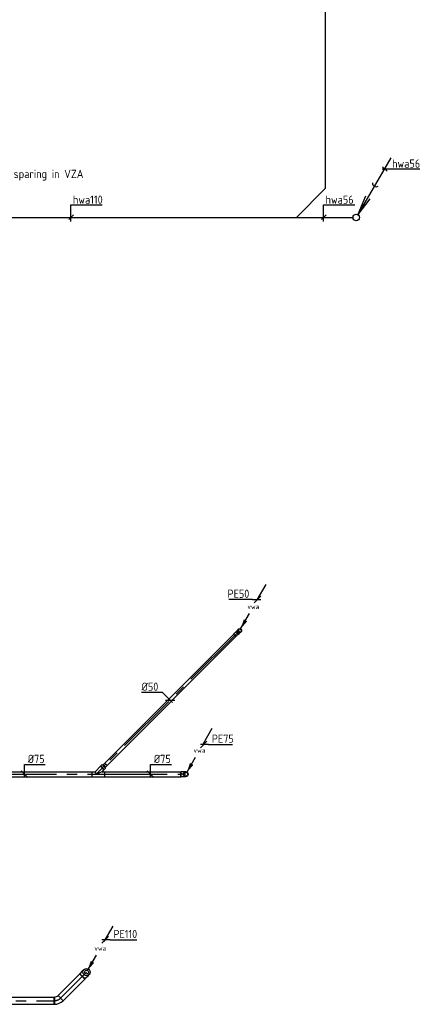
# Model space of a CAD drawing. Header units: millimetres. Extents: x -72565 to 37572, y -100 to 54284.
# Tile 20 of 32: x -26794 to -20590, y 12191 to 27205. Entities that reach past the tile are written whole.
import ezdxf
from ezdxf.enums import TextEntityAlignment as Align

# ---------------------------------------------------------------- set-up
doc = ezdxf.new("R2010")
doc.units = ezdxf.units.MM
doc.header["$LTSCALE"] = 50
doc.linetypes.add('2322109', pattern=[10, 5, -2, 1, -2])
doc.linetypes.add('CENTER2', pattern=[28.575, 19.05, -3.175, 3.175, -3.175])
for name, color, linetype in [('51', 6, 'Continuous'), ('51-LEIDING', 3, 'Continuous'), ('WL521---_D', 112, 'Continuous'), ('WL5232--', 192, 'Continuous'), ('WL524---_D', 192, 'Continuous'), ('WL524---_HARTLIJN', 7, 'Continuous'), ('WM5232--', 2, 'Continuous'), ('WM524---', 2, 'Continuous')]:
    doc.layers.add(name, color=color, linetype=linetype)
doc.styles.add('BURO-018', font='ISO96.shx', dxfattribs={"height": 90})
doc.styles.add('BURO-025', font='ISO96.shx', dxfattribs={"height": 125})
doc.styles.add('ISO', font='ISO.SHX')

# ---------------------------------------------------------------- blocks, each defined once
blk = doc.blocks.new('030')
at = {"layer": '51', "color": 1, "linetype": 'Continuous'}
for p in [(5.25, 9.09), (1.4, 3.22), (2.08, 2.82)]:
    blk.add_line(p, (0.25, 0.43), dxfattribs=at)
blk.add_circle((0, 0), 0.5, dxfattribs=at)
blk.add_arc((3.03, 5.25), 0.567, 178.0725, 301.9275, dxfattribs=at)
blk = doc.blocks.new('LDV3')
at = {"color": 0, "linetype": 'Continuous'}
for p, q in [((4.5, 7.79), (6.75, 11.69)), ((0.25, 0.43), (2.5, 4.33))]:
    blk.add_line(p, q, dxfattribs=at)
blk.add_lwpolyline([(0.25, 0.43, 0, 1, 0), (1.5, 2.6, 1, 1, 0)], format="xyseb", dxfattribs=at)
blk.add_circle((0, 0), 0.5, dxfattribs=at)
at = {"color": 0, "linetype": 'Continuous', "style": 'BURO-018'}
blk.add_attdef('LD_TEXT1', text='', height=1.8, dxfattribs=at).set_placement((3.5, 6.06), align=Align.MIDDLE)
blk = doc.blocks.new('*U164', base_point=(-34616, 18524))
at = {"color": 0, "linetype": 'Continuous'}
for p, q in [((-34691, 18524), (-35054, 18524)), ((-34691, 18524), (-34566, 18524)), ((-34566, 18574), (-34666, 18474))]:
    blk.add_line(p, q, dxfattribs=at)
at = {"color": 0, "linetype": 'Continuous', "style": 'BURO-025'}
blk.add_text('PE50', height=125, dxfattribs=at).set_placement((-34741, 18549), align=Align.RIGHT)
blk = doc.blocks.new('*U172', base_point=(-29618, 17004))
at = {"color": 0, "linetype": 'Continuous'}
for p, q in [((-29568, 17054), (-29668, 16954)), ((-29543, 17004), (-29668, 17004)), ((-29543, 17004), (-29181, 17004))]:
    blk.add_line(p, q, dxfattribs=at)
at = {"color": 0, "linetype": 'Continuous', "style": 'BURO-025'}
blk.add_text('PE75', height=125, dxfattribs=at).set_placement((-29493, 17029))
blk = doc.blocks.new('*U232')
at = {"color": 0, "ltscale": 10}
for p, q in [((-38, 65), (-38, 75)), ((-38, 75), (38, 75)), ((-38, 46), (-38, 65)), ((-38, 29), (-38, 46)), ((-38, 15), (-38, 29)), ((-38, 5), (-38, 15)), ((-38, 0), (-38, 5)), ((38, 65), (38, 75)), ((38, 46), (38, 65)), ((38, 29), (38, 46)), ((38, 15), (38, 29)), ((38, 5), (38, 15)), ((38, 0), (38, 5))]:
    blk.add_line(p, q, dxfattribs=at)
blk.add_circle((0, 0), 37.5, dxfattribs=at)
at = {"layer": 'WL524---_HARTLIJN', "linetype": 'CENTER2'}
blk.add_line((0, 0), (0, 75), dxfattribs=at)
at = {"layer": 'WL524---_D', "color": 1, "linetype": '2322109', "style": 'BURO-018'}
blk.add_attdef('POSNR', text='', height=90, dxfattribs=at).set_placement((0, 0), align=Align.MIDDLE)
blk = doc.blocks.new('*U241')
at = {"color": 0, "ltscale": 10}
for p, q in [((-55, 82), (-55, 95)), ((-55, 95), (55, 95)), ((-55, 58), (-55, 82)), ((-55, 37), (-55, 58)), ((-55, 19), (-55, 37)), ((-55, 6), (-55, 19)), ((-55, 0), (-55, 6)), ((55, 82), (55, 95)), ((55, 58), (55, 82)), ((55, 37), (55, 58)), ((55, 19), (55, 37)), ((55, 6), (55, 19)), ((55, 0), (55, 6))]:
    blk.add_line(p, q, dxfattribs=at)
blk.add_circle((0, 0), 55, dxfattribs=at)
at = {"layer": 'WL524---_HARTLIJN', "linetype": 'CENTER2'}
blk.add_line((0, 0), (0, 95), dxfattribs=at)
at = {"layer": 'WL524---_D', "color": 1, "linetype": '2322109', "style": 'BURO-018'}
blk.add_attdef('POSNR', text='', height=90, dxfattribs=at).set_placement((0, 0), align=Align.MIDDLE)
blk = doc.blocks.new('*U166', base_point=(-33023, 16447))
at = {"color": 0, "linetype": 'Continuous'}
for p, q in [((-32973, 16497), (-33073, 16397)), ((-32948, 16447), (-33073, 16447)), ((-32948, 16447), (-32541, 16447))]:
    blk.add_line(p, q, dxfattribs=at)
at = {"color": 0, "linetype": 'Continuous', "style": 'BURO-025'}
blk.add_text('PE110', height=125, dxfattribs=at).set_placement((-32898, 16472))
blk = doc.blocks.new('*U243')
at = {"color": 0, "ltscale": 10}
for p, q in [((0, 55, 3), (1703, 55, 3)), ((0, -55, 3), (0, 55, 3)), ((1703, 55, 3), (1703, -55, 3)), ((0, -55, 3), (1703, -55, 3))]:
    blk.add_line(p, q, dxfattribs=at)
at = {"layer": 'WL524---_HARTLIJN', "linetype": 'CENTER2'}
blk.add_line((0, 0, 3), (1703, 0, 3), dxfattribs=at)
at = {"layer": 'WL524---_D', "color": 1, "linetype": '2322109', "style": 'BURO-018'}
blk.add_attdef('POSNR', text='', height=90, dxfattribs=at).set_placement((0, 0), align=Align.MIDDLE)
blk = doc.blocks.new('*U244')
at = {"color": 0, "ltscale": 10}
for p, q in [((0, 55), (473, 55)), ((0, -55), (0, 55)), ((473, 55), (473, -55)), ((0, -55), (473, -55))]:
    blk.add_line(p, q, dxfattribs=at)
at = {"layer": 'WL524---_HARTLIJN', "linetype": 'CENTER2'}
blk.add_line((0, 0), (473, 0), dxfattribs=at)
at = {"layer": 'WL524---_D', "color": 1, "linetype": '2322109', "style": 'BURO-018'}
blk.add_attdef('POSNR', text='', height=90, dxfattribs=at).set_placement((0, 0), align=Align.MIDDLE)
blk = doc.blocks.new('*U245')
at = {"color": 0, "ltscale": 10}
blk.add_line((-60, -55, 3), (-60, 55, 3), dxfattribs=at)
for radius, start, end in [(89.9, 270, 315), (200, 271.7204, 313.2796)]:
    blk.add_arc((-60, 145, 3), radius, start, end, dxfattribs=at)
at = {"layer": 'WL524---_HARTLIJN', "linetype": 'CENTER2'}
blk.add_arc((-60, 145, 3), 145, 270, 315, dxfattribs=at)
at = {"layer": 'WL524---_D', "color": 1, "linetype": '2322109', "style": 'BURO-018'}
blk.add_attdef('POSNR', text='', height=90, dxfattribs=at).set_placement((0, 0), align=Align.MIDDLE)
blk = doc.blocks.new('*U298')
at = {"color": 0, "ltscale": 10}
for p, q in [((0, 25), (2784, 25)), ((0, -25), (0, 25)), ((0, -25), (2784, -25))]:
    blk.add_line(p, q, dxfattribs=at)
at = {"layer": 'WL524---_HARTLIJN', "linetype": 'CENTER2'}
blk.add_line((0, 0), (2789, 0), dxfattribs=at)
at = {"layer": 'WL524---_D', "color": 1, "style": 'BURO-018'}
blk.add_attdef('POSNR', text='', height=90, dxfattribs=at).set_placement((0, 0), align=Align.MIDDLE)
blk = doc.blocks.new('*U299')
at = {"layer": 'WM524---', "color": 0, "ltscale": 10}
for p, q in [((-117, 117), (-435, 117)), ((35, -35), (-117, 117)), ((-71, 0), (71, 0))]:
    blk.add_line(p, q, dxfattribs=at)
at = {"layer": 'WM524---', "color": 0, "style": 'BURO-025'}
blk.add_text('%%c50', height=125, dxfattribs=at).set_placement((-435, 142))
blk = doc.blocks.new('*U300')
at = {"color": 0, "ltscale": 10}
for p, q in [((-45, 25), (-31, 25)), ((-45, -25), (-45, 25)), ((-31, 25), (-3, 25)), ((-3, 25), (22, 25)), ((22, 25), (32, 25)), ((-45, -25), (-31, -25)), ((-31, -25), (-3, -25)), ((-3, -25), (22, -25)), ((22, -25), (32, -25))]:
    blk.add_line(p, q, dxfattribs=at)
blk.add_ellipse((32, 0), major_axis=(0, -25), ratio=0.707107, start_param=3.141593, end_param=6.283185, dxfattribs=at)
at = {"layer": 'WL524---_HARTLIJN', "linetype": 'CENTER2'}
blk.add_line((-45, 0), (32, 0), dxfattribs=at)
at = {"layer": 'WL524---_D', "color": 1, "style": 'BURO-018'}
blk.add_attdef('POSNR', text='', height=90, dxfattribs=at).set_placement((0, 0), align=Align.MIDDLE)
blk = doc.blocks.new('*U301')
at = {"color": 0, "ltscale": 10}
for p, q in [((-32, 25, -60), (-22, 25, -60)), ((-22, 25, -60), (-7, 25, -60)), ((-7, 25, -60), (0, 25, -60)), ((-32, -25, -60), (-22, -25, -60)), ((-22, -25, -60), (-7, -25, -60)), ((-7, -25, -60), (0, -25, -60))]:
    blk.add_line(p, q, dxfattribs=at)
blk.add_circle((0, 0, -60), 25, dxfattribs=at)
at = {"color": 0, "ltscale": 10, "extrusion": (1.39121e-32, 3.92523e-17, -1)}
blk.add_ellipse((-32, 0, -60), major_axis=(0, -25), ratio=0.707107, start_param=0, end_param=3.141593, dxfattribs=at)
at = {"layer": 'WL524---_HARTLIJN', "linetype": 'CENTER2'}
blk.add_line((-32, 0, -60), (0, 0, -60), dxfattribs=at)
at = {"layer": 'WL524---_D', "color": 1, "style": 'BURO-018'}
blk.add_attdef('POSNR', text='', height=90, dxfattribs=at).set_placement((0, 0), align=Align.MIDDLE)
blk = doc.blocks.new('*U302')
at = {"color": 0, "ltscale": 10}
for p, q in [((-64, 38, 2), (-16, 38, 2)), ((-16, 38, 2), (72, 126, 2)), ((-16, 38, 2), (0, 0, 2)), ((91, 38, 2), (0, 0, 2)), ((72, 126, 2), (126, 72, 2)), ((91, 38, 2), (126, 72, 2)), ((91, 38, 2), (134, 38, 2)), ((-64, -38, 2), (134, -38, 2))]:
    blk.add_line(p, q, dxfattribs=at)
at = {"layer": 'WL524---_HARTLIJN', "linetype": 'CENTER2'}
for p, q in [((-70, 0, 2), (140, 0, 2)), ((0, 0, 2), (99, 99, 2))]:
    blk.add_line(p, q, dxfattribs=at)
at = {"layer": 'WL524---_D', "color": 1, "style": 'BURO-018'}
blk.add_attdef('POSNR', text='', height=90, dxfattribs=at).set_placement((0, 0), align=Align.MIDDLE)
blk = doc.blocks.new('*U303')
at = {"color": 0, "ltscale": 10}
for p, q in [((-35, 37.5, 2.1), (0, 37.5, 2.1)), ((-35, 37.5, 2.1), (-35, -37.5, 2.1)), ((0, 37.5, 2.1), (8, 25, 2.1)), ((0, 37.5, 2.1), (0, -37.5, 2.1)), ((0, 37.5, 2.1), (0, -37.5, 2.1)), ((8, 25, 2.1), (45, 25, 2.1)), ((8, 25, 2.1), (8, -25, 2.1)), ((45, 25, 2.1), (45, -25, 2.1)), ((-35, -37.5, 2.1), (0, -37.5, 2.1)), ((0, -37.5, 2.1), (8, -25, 2.1)), ((8, -25, 2.1), (45, -25, 2.1))]:
    blk.add_line(p, q, dxfattribs=at)
at = {"layer": 'WL524---_HARTLIJN', "linetype": 'CENTER2'}
for p, q in [((-35, 0, 2.1), (0, 0, 2.1)), ((0, 0, 2.1), (8, 0, 2.1)), ((45, 0, 2.1), (8, 0, 2.1))]:
    blk.add_line(p, q, dxfattribs=at)
at = {"layer": 'WL524---_D', "color": 1, "style": 'BURO-018'}
blk.add_attdef('POSNR', text='', height=90, dxfattribs=at).set_placement((0, 0), align=Align.MIDDLE)
blk = doc.blocks.new('*U304')
at = {"color": 0, "ltscale": 10}
for p, q in [((0, 38), (2923, 38)), ((0, -38), (0, 38)), ((2923, 38), (2923, -38)), ((0, -38), (2923, -38))]:
    blk.add_line(p, q, dxfattribs=at)
at = {"layer": 'WL524---_HARTLIJN', "linetype": 'CENTER2'}
blk.add_line((0, 0), (2923, 0), dxfattribs=at)
at = {"layer": 'WL524---_D', "color": 1, "style": 'BURO-018'}
blk.add_attdef('POSNR', text='', height=90, dxfattribs=at).set_placement((0, 0), align=Align.MIDDLE)
blk = doc.blocks.new('*U305')
at = {"layer": 'WM524---', "color": 0, "ltscale": 10}
for p, q in [((50, -50), (-50, 50)), ((0, 146), (318, 146)), ((0, -50), (0, 146))]:
    blk.add_line(p, q, dxfattribs=at)
at = {"layer": 'WM524---', "color": 0, "style": 'BURO-025'}
blk.add_text('%%c75', height=125, dxfattribs=at).set_placement((50, 171))
blk = doc.blocks.new('*U306')
at = {"color": 0, "ltscale": 10}
for p, q in [((0, 38), (1159, 38)), ((0, -38), (0, 38)), ((1159, 38), (1159, -38)), ((0, -38), (1159, -38))]:
    blk.add_line(p, q, dxfattribs=at)
at = {"layer": 'WL524---_HARTLIJN', "linetype": 'CENTER2'}
blk.add_line((0, 0), (1159, 0), dxfattribs=at)
at = {"layer": 'WL524---_D', "color": 1, "style": 'BURO-018'}
blk.add_attdef('POSNR', text='', height=90, dxfattribs=at).set_placement((0, 0), align=Align.MIDDLE)
blk = doc.blocks.new('*U307')
at = {"layer": 'WM524---', "color": 0, "ltscale": 10}
for p, q in [((50, -50), (-50, 50)), ((0, 146), (318, 146)), ((0, -50), (0, 146))]:
    blk.add_line(p, q, dxfattribs=at)
at = {"layer": 'WM524---', "color": 0, "style": 'BURO-025'}
blk.add_text('%%c75', height=125, dxfattribs=at).set_placement((50, 171))

msp = doc.modelspace()

# ---------------------------------------------------------------- linework, layer by layer
at = {"layer": '51-LEIDING', "color": 7}
for p, q in [((-21264, 24933), (-20687, 24933)), ((-21190, 24893), (-21260, 24964)), ((-26012, 24384), (-25537, 24384)), ((-26012, 24130), (-26012, 24384)), ((-22157, 24130), (-22157, 24384)), ((-22157, 24384), (-21683, 24384)), ((-25972, 24230), (-26042, 24160)), ((-22118, 24230), (-22188, 24160))]:
    msp.add_line(p, q, dxfattribs=at)
at = {"layer": 'WL521---_D'}
for p, q in [((-22134, 39065), (-22134, 24630)), ((-22573, 24190), (-22134, 24630)), ((-31994, 24190), (-21709, 24190))]:
    msp.add_line(p, q, dxfattribs=at)

# ---------------------------------------------------------------- block references
at = {"layer": 'WL521---_D', "xscale": 100, "yscale": 100, "zscale": 100}
msp.add_blockref('030', (-21659, 24190), dxfattribs=at)
at = {"layer": 'WL5232--', "linetype": '2322109'}
ref = msp.add_blockref('LDV3', (-23439, 17890), dxfattribs=dict(at, xscale=60, yscale=60, zscale=60))
ref.add_attrib('LD_TEXT1', 'vwa', dxfattribs={"layer": '0', "color": 2, "linetype": 'Continuous', "height": 72, "style": 'BURO-018'}).set_placement((-23229, 18254), align=Align.MIDDLE)
ref = msp.add_blockref('LDV3', (-25774, 12682), dxfattribs=dict(at, xscale=60, yscale=60, zscale=60))
ref.add_attrib('LD_TEXT1', 'vwa', dxfattribs={"layer": '0', "color": 2, "linetype": 'Continuous', "height": 72, "style": 'BURO-018'}).set_placement((-25564, 13045), align=Align.MIDDLE)
at = {"layer": 'WL524---_D'}
for name, p, rotation in [('*U300', (-23481, 17848), 44.99999999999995), ('*U301', (-23439, 17890, 60), 44.99999999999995), ('*U298', (-23509, 17820), 225), ('*U303', (-25510, 15820, -2), 45)]:
    msp.add_blockref(name, p, dxfattribs=dict(at, rotation=rotation))
at = {"layer": 'WL524---_D', "linetype": '2322109'}
ref = msp.add_blockref('LDV3', (-24261, 15700), dxfattribs=dict(at, xscale=60, yscale=60, zscale=60))
ref.add_attrib('LD_TEXT1', 'vwa', dxfattribs={"layer": '0', "color": 2, "linetype": 'Continuous', "height": 72, "style": 'BURO-018'}).set_placement((-24051, 16064), align=Align.MIDDLE)
at = {"layer": 'WL524---_D'}
for name, p in [('*U302', (-25629, 15700, -2)), ('*U304', (-28616, 15700)), ('*U306', (-25495, 15700))]:
    msp.add_blockref(name, p, dxfattribs=at)
at = {"layer": 'WL524---_D', "linetype": '2322109'}
for name, p, rotation in [('*U232', (-24261, 15700), 90), ('*U244', (-25836, 12619), 225.0000000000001), ('*U241', (-25774, 12682), 135.0000000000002)]:
    msp.add_blockref(name, p, dxfattribs=dict(at, rotation=rotation))
for name, p in [('*U245', (-26209, 12246, -3)), ('*U243', (-27966, 12246, -3))]:
    msp.add_blockref(name, p, dxfattribs=at)
at = {"layer": 'WM5232--', "linetype": '2322109'}
for name, p in [('*U164', (-23166, 18364)), ('*U172', (-23987, 16154)), ('*U166', (-25489, 13175))]:
    msp.add_blockref(name, p, dxfattribs=at)
at = {"layer": 'WM524---'}
for name, p in [('*U299', (-24500, 16830)), ('*U305', (-26722, 15700)), ('*U307', (-24797, 15700))]:
    msp.add_blockref(name, p, dxfattribs=at)

# ---------------------------------------------------------------- texts
at = {"layer": '51-LEIDING', "color": 7, "style": 'ISO'}
for s, p in [('hwa56', (-21113, 24948)), ('hwa110', (-25983, 24398)), ('hwa56', (-22129, 24398))]:
    msp.add_text(s, height=126, dxfattribs=at).set_placement(p)
msp.add_text('sparing in VZA', height=126, dxfattribs=at).set_placement((-26354, 24835), align=Align.MIDDLE)

doc.saveas('drawing.dxf')
